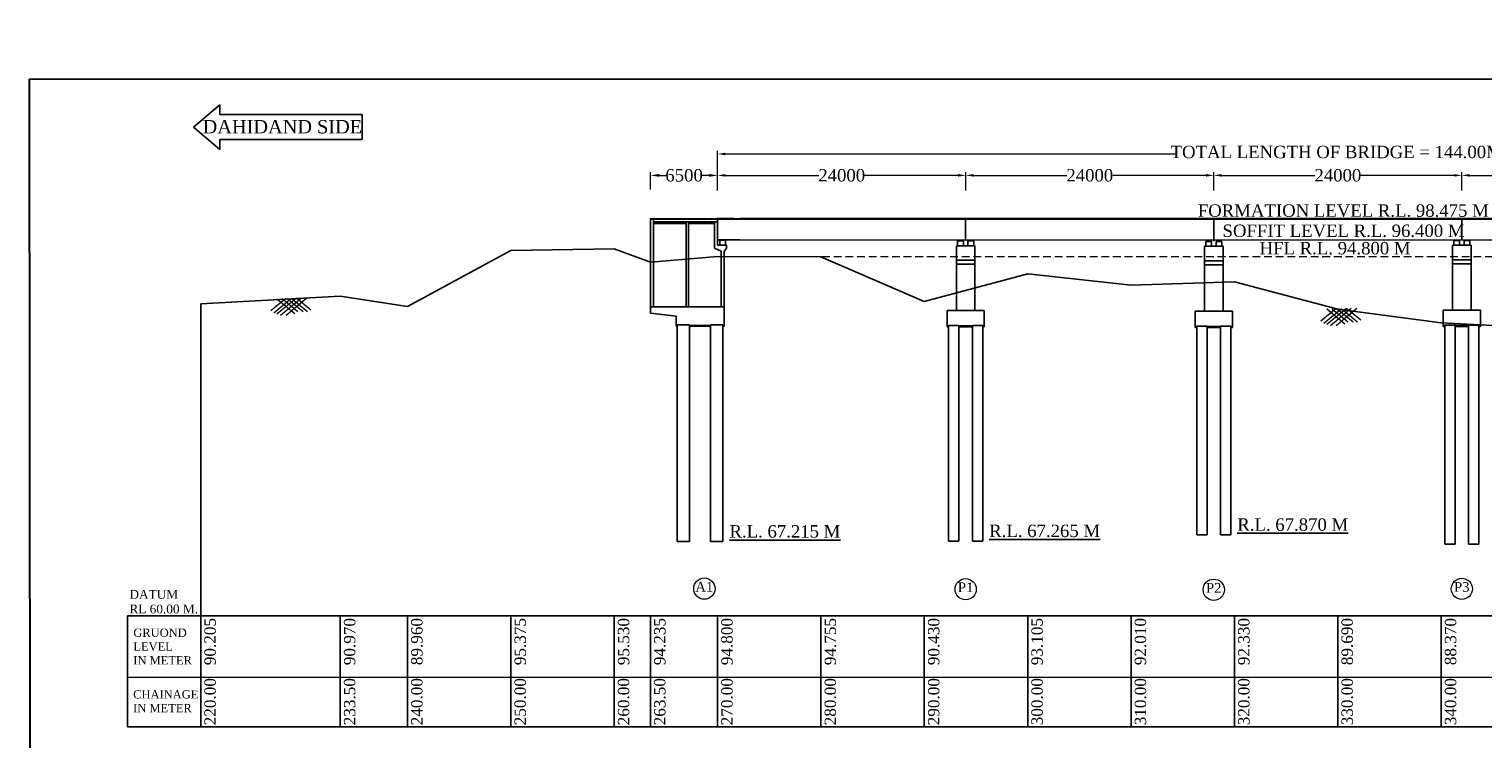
# Model space of a CAD drawing. Header units: millimetres. Extents: x 555781 to 21888299, y -694980 to 71431.
# Tile 8 of 10: x 21587880 to 21728523, y -210491 to -141803. Entities that reach past the tile are written whole.
import ezdxf

# ---------------------------------------------------------------- set-up
doc = ezdxf.new("R2010")
doc.units = ezdxf.units.MM
doc.header["$LTSCALE"] = 1000
doc.header["$MEASUREMENT"] = 0
doc.linetypes.add('DASHED', pattern=[0.75, 0.5, -0.25])
doc.linetypes.add('DASHED2', pattern=[0.375, 0.25, -0.125])
doc.layers.get('0').update_dxf_attribs({"color": 250})
for name, color, linetype in [('dimension', 71, 'Continuous'), ('GROUND_LVL', 114, 'Continuous'), ('plan', 12, 'Continuous'), ('reinforcement', 7, 'Continuous'), ('STRUCTURE', 7, 'Continuous'), ('text', 7, 'Continuous')]:
    doc.layers.add(name, color=color, linetype=linetype)
doc.layers.add('HFL Line', color=130, linetype='DASHED2', lineweight=13)
doc.styles.get("Standard").update_dxf_attribs({"font": 'times.ttf'})
doc.styles.add('style3', font='times.ttf')
doc.dimstyles.new('Abut-standard', dxfattribs={"dimtxt": 300, "dimasz": 200, "dimexe": 300, "dimexo": 50, "dimgap": 50, "dimtad": 0, "dimtih": 1, "dimtoh": 1, "dimdec": 0, "dimzin": 0, "dimdsep": 46, "dimtxsty": 'Standard', "dimblk": 'OBLIQUE', "dimcen": 0.09, "dimdle": 300, "dimclrd": 256, "dimclre": 256, "dimclrt": 256, "dimadec": 0, "dimazin": 0, "dimtp": 0.9995, "dimtm": 0.9995, "dimtfac": 1, "dimtdec": 0, "dimtix": 1, "dimtofl": 0, "dimtmove": 1, "dimatfit": 3, "dimfxl": 1, "dimtolj": 1, "dimtzin": 0, "dimlwd": 0, "dimlwe": 0, "dimarcsym": 0})

# ---------------------------------------------------------------- blocks, each defined once
blk = doc.blocks.new('*D240')
at = {"layer": 'Defpoints', "color": 0, "linetype": 'Continuous', "transparency": 16777216}
for p in [(21654492, -155959), (21647992, -157366), (21654492, -157366)]:
    blk.add_point(p, dxfattribs=at)
at = {"layer": 'dimension', "linetype": 'Continuous', "lineweight": 9, "transparency": 16777216}
for p, q in [((21647992, -157316), (21647992, -155659)), ((21654492, -157316), (21654492, -155659))]:
    blk.add_line(p, q, dxfattribs=at)
at = {"layer": 'dimension', "linetype": 'Continuous', "lineweight": 0, "transparency": 16777216}
for p, q in [((21648842, -155959), (21649490, -155959)), ((21653642, -155959), (21652994, -155959))]:
    blk.add_line(p, q, dxfattribs=at)
at = {"layer": 'dimension', "linetype": 'Continuous', "transparency": 16777216}
for points in [[(21648842, -155817), (21648842, -156101), (21647992, -155959)], [(21653642, -155817), (21653642, -156101), (21654492, -155959)]]:
    blk.add_solid(points, dxfattribs=at)
at = {"layer": 'dimension', "linetype": 'Continuous', "lineweight": 9, "transparency": 16777216, "insert": (21651242, -155959), "char_height": 900, "attachment_point": 5}
blk.add_mtext('\\A1;{\\H1.3333x;6500}', dxfattribs=at)
blk = doc.blocks.new('*D253')
at = {"layer": 'Defpoints', "color": 0, "linetype": 'Continuous', "transparency": 16777216}
for p in [(21798484, -153890), (21654492, -156009), (21798484, -155690)]:
    blk.add_point(p, dxfattribs=at)
at = {"layer": 'dimension', "linetype": 'Continuous', "lineweight": 9, "transparency": 16777216}
for p, q in [((21654492, -155959), (21654492, -153590)), ((21798484, -155640), (21798484, -153590))]:
    blk.add_line(p, q, dxfattribs=at)
at = {"layer": 'dimension', "linetype": 'Continuous', "lineweight": 0, "transparency": 16777216}
for p, q in [((21655242, -153890), (21698955, -153890)), ((21797734, -153890), (21754021, -153890))]:
    blk.add_line(p, q, dxfattribs=at)
at = {"layer": 'dimension', "linetype": 'Continuous', "transparency": 16777216}
for points in [[(21655242, -153765), (21655242, -154015), (21654492, -153890)], [(21797734, -153765), (21797734, -154015), (21798484, -153890)]]:
    blk.add_solid(points, dxfattribs=at)
at = {"layer": 'dimension', "linetype": 'Continuous', "lineweight": 9, "transparency": 16777216, "insert": (21726488, -153890), "char_height": 1050, "attachment_point": 5}
blk.add_mtext('\\A1;{\\H1.1429x;TOTAL LENGTH OF BRIDGE = 144.00M ( 06 SPAN OF 24.00 M EACH )}', dxfattribs=at)
blk = doc.blocks.new('*D260')
at = {"layer": 'Defpoints', "color": 0, "linetype": 'Continuous', "transparency": 16777216}
for p in [(21678492, -155959), (21654492, -157461), (21678492, -157250)]:
    blk.add_point(p, dxfattribs=at)
at = {"layer": 'dimension', "linetype": 'Continuous', "lineweight": 9, "transparency": 16777216}
for p, q in [((21654492, -157411), (21654492, -155659)), ((21678492, -157200), (21678492, -155659))]:
    blk.add_line(p, q, dxfattribs=at)
at = {"layer": 'dimension', "linetype": 'Continuous', "lineweight": 0, "transparency": 16777216}
for p, q in [((21655242, -155959), (21664278, -155959)), ((21677742, -155959), (21668706, -155959))]:
    blk.add_line(p, q, dxfattribs=at)
at = {"layer": 'dimension', "linetype": 'Continuous', "transparency": 16777216}
for points in [[(21655242, -155834), (21655242, -156084), (21654492, -155959)], [(21677742, -155834), (21677742, -156084), (21678492, -155959)]]:
    blk.add_solid(points, dxfattribs=at)
at = {"layer": 'dimension', "linetype": 'Continuous', "lineweight": 9, "transparency": 16777216, "insert": (21666492, -155959), "char_height": 975, "attachment_point": 5}
blk.add_mtext('\\A1;{\\H1.2308x;24000}', dxfattribs=at)
blk = doc.blocks.new('*D294')
at = {"layer": 'Defpoints', "color": 0, "linetype": 'Continuous', "transparency": 16777216}
for p in [(21702492, -155959), (21678492, -157461), (21702492, -157250)]:
    blk.add_point(p, dxfattribs=at)
at = {"layer": 'dimension', "linetype": 'Continuous', "lineweight": 9, "transparency": 16777216}
for p, q in [((21678492, -157411), (21678492, -155659)), ((21702492, -157200), (21702492, -155659))]:
    blk.add_line(p, q, dxfattribs=at)
at = {"layer": 'dimension', "linetype": 'Continuous', "lineweight": 0, "transparency": 16777216}
for p, q in [((21679242, -155959), (21688278, -155959)), ((21701742, -155959), (21692706, -155959))]:
    blk.add_line(p, q, dxfattribs=at)
at = {"layer": 'dimension', "linetype": 'Continuous', "transparency": 16777216}
for points in [[(21679242, -155834), (21679242, -156084), (21678492, -155959)], [(21701742, -155834), (21701742, -156084), (21702492, -155959)]]:
    blk.add_solid(points, dxfattribs=at)
at = {"layer": 'dimension', "linetype": 'Continuous', "lineweight": 9, "transparency": 16777216, "insert": (21690492, -155959), "char_height": 975, "attachment_point": 5}
blk.add_mtext('\\A1;{\\H1.2308x;24000}', dxfattribs=at)
blk = doc.blocks.new('*D295')
at = {"layer": 'Defpoints', "color": 0, "linetype": 'Continuous', "transparency": 16777216}
for p in [(21726492, -155959), (21702492, -157461), (21726492, -157250)]:
    blk.add_point(p, dxfattribs=at)
at = {"layer": 'dimension', "linetype": 'Continuous', "lineweight": 9, "transparency": 16777216}
for p, q in [((21702492, -157411), (21702492, -155659)), ((21726492, -157200), (21726492, -155659))]:
    blk.add_line(p, q, dxfattribs=at)
at = {"layer": 'dimension', "linetype": 'Continuous', "lineweight": 0, "transparency": 16777216}
for p, q in [((21703242, -155959), (21712278, -155959)), ((21725742, -155959), (21716706, -155959))]:
    blk.add_line(p, q, dxfattribs=at)
at = {"layer": 'dimension', "linetype": 'Continuous', "transparency": 16777216}
for points in [[(21703242, -155834), (21703242, -156084), (21702492, -155959)], [(21725742, -155834), (21725742, -156084), (21726492, -155959)]]:
    blk.add_solid(points, dxfattribs=at)
at = {"layer": 'dimension', "linetype": 'Continuous', "lineweight": 9, "transparency": 16777216, "insert": (21714492, -155959), "char_height": 975, "attachment_point": 5}
blk.add_mtext('\\A1;{\\H1.2308x;24000}', dxfattribs=at)
blk = doc.blocks.new('*D296')
at = {"layer": 'Defpoints', "color": 0, "linetype": 'Continuous', "transparency": 16777216}
for p in [(21750492, -155959), (21726492, -157461), (21750492, -157250)]:
    blk.add_point(p, dxfattribs=at)
at = {"layer": 'dimension', "linetype": 'Continuous', "lineweight": 9, "transparency": 16777216}
for p, q in [((21726492, -157411), (21726492, -155659)), ((21750492, -157200), (21750492, -155659))]:
    blk.add_line(p, q, dxfattribs=at)
at = {"layer": 'dimension', "linetype": 'Continuous', "lineweight": 0, "transparency": 16777216}
for p, q in [((21727242, -155959), (21736278, -155959)), ((21749742, -155959), (21740706, -155959))]:
    blk.add_line(p, q, dxfattribs=at)
at = {"layer": 'dimension', "linetype": 'Continuous', "transparency": 16777216}
for points in [[(21727242, -155834), (21727242, -156084), (21726492, -155959)], [(21749742, -155834), (21749742, -156084), (21750492, -155959)]]:
    blk.add_solid(points, dxfattribs=at)
at = {"layer": 'dimension', "linetype": 'Continuous', "lineweight": 9, "transparency": 16777216, "insert": (21738492, -155959), "char_height": 975, "attachment_point": 5}
blk.add_mtext('\\A1;{\\H1.2308x;24000}', dxfattribs=at)

msp = doc.modelspace()

# ---------------------------------------------------------------- hatches: boundary and pattern name
at = {"layer": 'plan', "linetype": 'Continuous'}
msp.add_hatch(color=0, dxfattribs=at).paths.add_polyline_path([(21654858.4, -162205.7), (21654858.4, -162244.7), (21655108.2, -162244.7), (21655108.2, -162205.7)])
at = {"layer": 'reinforcement', "linetype": 'Continuous'}
h = msp.add_hatch(dxfattribs=at)
h.set_pattern_fill('AR-SAND', color=0, scale=50)
h.set_pattern_definition([(37.5, (1785450.194, 555108.675), (-3.1496679, 96.34118845), [0, -76, 0, -85, 0, -81.25]), (7.5, (1785450.2, 555108.67), (88.4888353, 141.1073033), [0, -41, 0, -68.5, 0, -26.25]), (327.5, (1785388.69, 555108.675), (155.7070931, 0.28295268), [0, -25, 0, -90, 0, -117.5]), (317.5, (1785388.7, 555108.67), (150.3063302, 43.88377825), [0, -12.5, 0, -59, 0, -67.5])])
h.paths.add_polyline_path([(21651436.9, -160606.1), (21651436.9, -160456.2), (21648290.1, -160456.2), (21648290.1, -160606.1)])
h.paths.add_polyline_path([(21654184.1, -160606.1), (21654184.1, -160456.2), (21651686.8, -160456.2), (21651686.8, -160606.1)])
at = {"layer": 'STRUCTURE'}
for points in [[(21677858.9, -162267.2), (21677858.9, -162306.2), (21678108.9, -162306.2), (21678108.9, -162267.2)], [(21678858.9, -162267.2), (21678858.9, -162306.2), (21679108.9, -162306.2), (21679108.9, -162267.2)], [(21701858.8, -162324.1), (21701858.8, -162363.1), (21702108.8, -162363.1), (21702108.8, -162324.1)], [(21702858.8, -162324.1), (21702858.8, -162363.1), (21703108.8, -162363.1), (21703108.8, -162324.1)], [(21725859, -162231.6), (21725859, -162270.6), (21726109, -162270.6), (21726109, -162231.6)], [(21726859, -162231.6), (21726859, -162270.6), (21727109, -162270.6), (21727109, -162231.6)]]:
    msp.add_hatch(color=0, dxfattribs=at).paths.add_polyline_path(points)

# ---------------------------------------------------------------- linework, layer by layer
at = {"color": 0, "lineweight": 30, "ltscale": 10}
for q in [(21888298.5, -146626.3), (21588061.5, -323970.6)]:
    msp.add_line((21587879.5, -146637), q, dxfattribs=at)
at = {"color": 5}
for p, q in [((21606323.1, -149147.6), (21603801.1, -151285.1)), ((21606323.1, -150072.1), (21606323.1, -149147.6)), ((21606323.1, -149147.6), (21606323.1, -150072.1)), ((21620091.6, -150072.1), (21606323.1, -150072.1)), ((21620091.6, -150072.1), (21620091.6, -152495.8)), ((21603801.1, -151285.1), (21606323.1, -153452.7)), ((21620091.6, -152495.8), (21606323.1, -152495.8)), ((21606323.1, -152495.8), (21606323.1, -153452.7))]:
    msp.add_line(p, q, dxfattribs=at)
at = {"color": 0, "ltscale": 10}
for p, q in [((21597388, -209309.4), (21597388, -198574.6)), ((21597388, -209330.3), (21821697.5, -209330.3))]:
    msp.add_line(p, q, dxfattribs=at)
at = {"color": 0}
for p, q in [((21604484, -198606.4), (21604484, -209341.1)), ((21617984, -198606.4), (21617984, -209341.1)), ((21624484, -198606.4), (21624484, -209341.1)), ((21634484, -198606.4), (21634484, -209341.1)), ((21644484, -198606.4), (21644484, -209341.1)), ((21647984, -198606.4), (21647984, -209341.1)), ((21654484, -198606.4), (21654484, -209341.1)), ((21664484, -198606.4), (21664484, -209341.1)), ((21674484, -198606.4), (21674484, -209341.1)), ((21684484, -198606.4), (21684484, -209341.1)), ((21694484, -198606.4), (21694484, -209341.1)), ((21704484, -198606.4), (21704484, -209341.1)), ((21714484, -198606.4), (21714484, -209341.1)), ((21724484, -198606.4), (21724484, -209341.1)), ((21724484, -198606.4), (21724484, -209341.1)), ((21724484, -198606.4), (21724484, -209341.1)), ((21724484, -198606.4), (21724484, -209341.1))]:
    msp.add_line(p, q, dxfattribs=at)
at = {"color": 0, "lineweight": 13, "ltscale": 10}
msp.add_line((21597388, -204525.4), (21821697.5, -204525.4), dxfattribs=at)
at = {"color": 0, "lineweight": 13}
for centre in [(21653207.9, -195945.4), (21678483.9, -196002.2), (21702483.8, -196059.1), (21726484, -195966.7)]:
    msp.add_circle(centre, 1027.8, dxfattribs=at)
at = {"layer": 'GROUND_LVL', "color": 3, "lineweight": 9}
for p, q in [((21612717.4, -167882.1), (21611258.8, -169082.9)), ((21613278.8, -167874.8), (21611550.7, -169298.9)), ((21611849.7, -167893.7), (21613588.7, -169322.9)), ((21613748.8, -167845.7), (21611853.6, -169403.9)), ((21614217.1, -167863), (21612215.3, -169513.4)), ((21612375, -167886.6), (21613891.2, -169141.4)), ((21614757.1, -167856.4), (21612747.2, -169513.4)), ((21612856.1, -167880.3), (21614380.4, -169141.4)), ((21613357.6, -167935.7), (21614815.3, -169141.4)), ((21613789.8, -167836.2), (21615138.7, -168959.9)), ((21714292.5, -168874.5), (21712833.9, -170075.3)), ((21714853.8, -168867.2), (21713125.8, -170291.3)), ((21713424.7, -168886.1), (21715163.8, -170315.3)), ((21715323.9, -168838.1), (21713428.7, -170396.3)), ((21715792.2, -168855.4), (21713790.4, -170505.8)), ((21713950.1, -168879), (21715466.2, -170133.8)), ((21716332.2, -168848.8), (21714322.3, -170505.8)), ((21714431.2, -168872.7), (21715955.5, -170133.8)), ((21714932.7, -168928.1), (21716390.3, -170133.8)), ((21715364.9, -168828.6), (21716713.7, -169952.3))]:
    msp.add_line(p, q, dxfattribs=at)
at = {"layer": 'HFL Line', "linetype": 'DASHED2', "lineweight": 9, "ltscale": 3}
msp.add_line((21654484, -163806.4), (21794484, -163806.4), dxfattribs=at)
at = {"layer": 'plan', "color": 0, "linetype": 'Continuous'}
for p, q in [((21647990.3, -160765.3), (21647990.3, -160131.4)), ((21647990.3, -160206.3), (21654484, -160206.3)), ((21647990.3, -168678.2), (21647990.3, -160206.3)), ((21648290.1, -160206.3), (21648290.1, -160765.3)), ((21654484, -160131.4), (21654484, -160765.3)), ((21648290.1, -160456.2), (21654484, -160456.2)), ((21648290.1, -160606.1), (21648290.1, -168678.2)), ((21648290.1, -160606.1), (21651436.9, -160606.1)), ((21651436.9, -160456.2), (21651436.9, -160765.3)), ((21651436.9, -160606.1), (21651436.9, -168678.2)), ((21651686.8, -160456.4), (21651686.8, -160765.3)), ((21651686.8, -160606.1), (21651686.8, -168678.2)), ((21651686.8, -160606.1), (21654184.1, -160606.1)), ((21654184.1, -160456.2), (21654184.1, -160765.3)), ((21654184.1, -160606.1), (21654184.1, -163007.4)), ((21654484, -160456.2), (21654484, -162707.1)), ((21654833.6, -163306.7), (21654184.1, -163007.4)), ((21654484, -162707.1), (21655359.4, -162707.1)), ((21654708.4, -162244.7), (21655258.2, -162244.7)), ((21654708.4, -162244.7), (21654708.4, -162705.4)), ((21654858.4, -162244.7), (21654858.4, -162205.7)), ((21655108.2, -162205.7), (21654858.4, -162205.7)), ((21655108.2, -162244.7), (21655108.2, -162205.7)), ((21655359.4, -162992.4), (21655133.4, -163319.6)), ((21655458.2, -162205.7), (21655208.4, -162205.7)), ((21655258.2, -162244.7), (21655258.2, -162705.4)), ((21655359.4, -162992.4), (21655359.4, -162707.1)), ((21654833.6, -168678.2), (21654833.6, -163306.7)), ((21655133.4, -168678.2), (21655133.4, -163319.6)), ((21647990.3, -168678.2), (21647990.3, -167869.2)), ((21647990.3, -169277.6), (21647990.3, -168678.2)), ((21647990.3, -168678.2), (21655133.4, -168678.2)), ((21648290.1, -167869.2), (21648290.1, -168678.2)), ((21651436.9, -167869.2), (21651436.9, -168678.2)), ((21651686.8, -167869.2), (21651686.8, -168678.2)), ((21654833.6, -168678.2), (21654833.6, -167869.2)), ((21655133.4, -168678.2), (21655133.4, -167869.2)), ((21655133.4, -170551.3), (21655133.4, -168678.2)), ((21650487.8, -169577.3), (21647990.3, -169277.6)), ((21650487.8, -169577.3), (21650487.8, -170476.4)), ((21676683.9, -169033.3), (21680283.9, -169033.3)), ((21676683.9, -169033.3), (21676683.9, -170608.3)), ((21680283.9, -169033.3), (21680283.9, -170608.3)), ((21700683.9, -169090.2), (21704283.9, -169090.2)), ((21700683.9, -169090.2), (21700683.9, -170665.1)), ((21704283.9, -169090.2), (21704283.9, -170665.1)), ((21724684, -168997.8), (21728284, -168997.8)), ((21724684, -168997.8), (21724684, -170572.7)), ((21728284, -168997.8), (21728284, -170572.7)), ((21650562.7, -191391.4), (21650562.7, -170426.4)), ((21651761.5, -191391.4), (21651761.5, -170426.4)), ((21651761.5, -170476.4), (21652186.2, -170476.4)), ((21652186.2, -170476.4), (21652485.9, -170476.4)), ((21652485.9, -170476.4), (21653809.7, -170476.4)), ((21653809.7, -191391.4), (21653809.7, -170426.4)), ((21655008.5, -191391.4), (21655008.5, -170426.4)), ((21676683.9, -170533.2), (21676834, -170533.2)), ((21676834, -170483.2), (21676834, -170608.3)), ((21676834, -170608.3), (21676834, -191341.4)), ((21677834.1, -170483.2), (21677834.1, -170608.3)), ((21677834.1, -170533.2), (21679133.3, -170533.2)), ((21677834.1, -170608.3), (21677834.1, -191341.4)), ((21679133.3, -170483.2), (21679133.3, -170608.3)), ((21679133.3, -170608.3), (21679133.3, -191341.4)), ((21680133.9, -170483.2), (21680133.9, -170608.3)), ((21680133.9, -170533.2), (21680283.9, -170533.2)), ((21680133.9, -170608.3), (21680133.9, -191341.4)), ((21700683.9, -170590.1), (21700833.9, -170590.1)), ((21700833.9, -170540.1), (21700833.9, -170665.1)), ((21700833.9, -170665.1), (21700833.9, -190736.4)), ((21701834, -170540.1), (21701834, -170665.1)), ((21701834, -170590.1), (21703133.2, -170590.1)), ((21701834, -170665.1), (21701834, -190736.4)), ((21703133.2, -170540.1), (21703133.2, -170665.1)), ((21703133.2, -170665.1), (21703133.2, -190736.4)), ((21704133.8, -170540.1), (21704133.8, -170665.1)), ((21704133.8, -170590.1), (21704283.8, -170590.1)), ((21704133.8, -170665.1), (21704133.8, -190736.4)), ((21724684, -170497.7), (21724834, -170497.7)), ((21724834, -170447.7), (21724834, -170572.7)), ((21724834, -170572.7), (21724834, -191656.4)), ((21725834.1, -170447.7), (21725834.1, -170572.7)), ((21725834.1, -170497.7), (21727133.3, -170497.7)), ((21725834.1, -170572.7), (21725834.1, -191656.4)), ((21727133.3, -170447.7), (21727133.3, -170572.7)), ((21727133.3, -170572.7), (21727133.3, -191656.4)), ((21728133.9, -170447.7), (21728133.9, -170572.7)), ((21728133.9, -170497.7), (21728284, -170497.7)), ((21728133.9, -170572.7), (21728133.9, -191656.4)), ((21701834, -190736.4), (21700833.9, -190736.4)), ((21703133.2, -190736.4), (21704133.8, -190736.4)), ((21677834.1, -191341.4), (21676834, -191341.4)), ((21679133.3, -191341.4), (21680133.9, -191341.4)), ((21725834.1, -191656.4), (21724834, -191656.4)), ((21727133.3, -191656.4), (21728133.9, -191656.4))]:
    msp.add_line(p, q, dxfattribs=at)
at = {"layer": 'plan', "linetype": 'Continuous'}
for p, q in [((21654436.7, -160131.4), (21656065.8, -160131.4)), ((21654436.7, -160206.4), (21656065.8, -160206.4)), ((21654709, -162207.2), (21654959, -162207.2))]:
    msp.add_line(p, q, dxfattribs=at)
at = {"layer": 'plan', "color": 0, "linetype": 'Continuous', "lineweight": 5}
for p, q in [((21676683.9, -170608.3), (21676834, -170608.3)), ((21677834.1, -170608.3), (21679133.3, -170608.3)), ((21680133.9, -170608.3), (21680283.9, -170608.3)), ((21700683.9, -170665.1), (21700833.9, -170665.1)), ((21701834, -170665.1), (21703133.2, -170665.1)), ((21704133.8, -170665.1), (21704283.9, -170665.1)), ((21724684, -170572.7), (21724834.1, -170572.7)), ((21725834.1, -170572.7), (21727133.3, -170572.7)), ((21728133.9, -170572.7), (21728284, -170572.7))]:
    msp.add_line(p, q, dxfattribs=at)
at = {"layer": 'plan', "color": 0, "linetype": 'DASHED2', "ltscale": 50}
for p, q in [((21676834, -170483.2), (21677834.1, -170483.2)), ((21680133.9, -170483.2), (21679133.3, -170483.2)), ((21700833.9, -170540.1), (21701834, -170540.1)), ((21704133.8, -170540.1), (21703133.2, -170540.1)), ((21724834, -170447.7), (21725834.1, -170447.7)), ((21728133.9, -170447.7), (21727133.3, -170447.7))]:
    msp.add_line(p, q, dxfattribs=at)
at = {"layer": 'reinforcement', "color": 0, "linetype": 'Continuous'}
for p, q in [((21654484, -160206.4), (21654484, -160131.4)), ((21654484, -160765.3), (21654484, -160206.3)), ((21654484, -160206.3), (21656241.1, -160206.3)), ((21654484, -162707.1), (21654484, -160456.2)), ((21644484, -163076.4), (21634484, -163231.4)), ((21647984, -164371.4), (21644484, -163076.4)), ((21654484, -162206.3), (21656241.1, -162206.3)), ((21654834, -162206.3), (21656205.1, -162206.3)), ((21634484, -163231.4), (21624484, -168646.4)), ((21654484, -163806.4), (21647984, -164371.4)), ((21664484, -163851.4), (21654484, -163806.4)), ((21674484, -168176.4), (21664484, -163851.4)), ((21679383.9, -164163.9), (21677583.9, -164163.9)), ((21677583.9, -164163.9), (21677583.9, -164563.9)), ((21703383.8, -164220.8), (21701583.8, -164220.8)), ((21701583.8, -164220.8), (21701583.8, -164620.8)), ((21727384, -164128.4), (21725584, -164128.4)), ((21725584, -164128.4), (21725584, -164528.4)), ((21725584, -164528.4), (21727384, -164528.4)), ((21684484, -165501.4), (21674484, -168176.4)), ((21677583.9, -164563.9), (21679383.9, -164563.9)), ((21694484, -166596.4), (21684484, -165501.4)), ((21701583.8, -164620.8), (21703383.8, -164620.8)), ((21704484, -166276.4), (21694484, -166596.4)), ((21714484, -168916.4), (21704484, -166276.4)), ((21617984, -167636.4), (21604484, -168401.4)), ((21604484, -198606.4), (21604484, -168401.4)), ((21624484, -168646.4), (21617984, -167636.4)), ((21724484, -170236.4), (21714484, -168916.4)), ((21729484, -170476.4), (21724484, -170236.4)), ((21651761.5, -191391.4), (21650562.7, -191391.4)), ((21655008.5, -191391.4), (21653809.7, -191391.4)), ((21821697.5, -198606.4), (21597388, -198574.6))]:
    msp.add_line(p, q, dxfattribs=at)
at = {"layer": 'STRUCTURE', "color": 0}
for p, q in [((21677583.9, -162763.2), (21677583.9, -169033.3)), ((21677583.9, -162763.2), (21679383.9, -162763.2)), ((21677708.9, -162306.2), (21677708.9, -162763.2)), ((21677708.9, -162306.2), (21678258.9, -162306.2)), ((21677858.9, -162306.2), (21677858.9, -162267.2)), ((21677858.9, -162267.2), (21678108.9, -162267.2)), ((21678108.9, -162306.2), (21678108.9, -162267.2)), ((21678258.9, -162306.2), (21678258.9, -162763.2)), ((21678708.9, -162306.2), (21679258.9, -162306.2)), ((21678708.9, -162306.2), (21678708.9, -162763.2)), ((21678858.9, -162267.2), (21679108.9, -162267.2)), ((21678858.9, -162306.2), (21678858.9, -162267.2)), ((21679108.9, -162306.2), (21679108.9, -162267.2)), ((21679258.9, -162306.2), (21679258.9, -162763.2)), ((21679383.9, -162763.2), (21679383.9, -169033.3)), ((21701583.8, -162820.1), (21701583.8, -169090.2)), ((21701583.8, -162820.1), (21703383.8, -162820.1)), ((21701708.8, -162363.1), (21701708.8, -162820.1)), ((21701708.8, -162363.1), (21702258.8, -162363.1)), ((21701858.8, -162363.1), (21701858.8, -162324.1)), ((21701858.8, -162324.1), (21702108.8, -162324.1)), ((21702108.8, -162363.1), (21702108.8, -162324.1)), ((21702258.8, -162363.1), (21702258.8, -162820.1)), ((21702708.8, -162363.1), (21703258.8, -162363.1)), ((21702708.8, -162363.1), (21702708.8, -162820.1)), ((21702858.8, -162324.1), (21703108.8, -162324.1)), ((21702858.8, -162363.1), (21702858.8, -162324.1)), ((21703108.8, -162363.1), (21703108.8, -162324.1)), ((21703258.8, -162363.1), (21703258.8, -162820.1)), ((21703383.8, -162820.1), (21703383.8, -169090.2)), ((21725584, -162727.6), (21725584, -168997.8)), ((21725584, -162727.6), (21727384, -162727.6)), ((21725709, -162270.6), (21725709, -162727.6)), ((21725709, -162270.6), (21726259, -162270.6)), ((21725859, -162270.6), (21725859, -162231.6)), ((21725859, -162231.6), (21726109, -162231.6)), ((21726109, -162270.6), (21726109, -162231.6)), ((21726259, -162270.6), (21726259, -162727.6)), ((21726709, -162270.6), (21727259, -162270.6)), ((21726709, -162270.6), (21726709, -162727.6)), ((21726859, -162231.6), (21727109, -162231.6)), ((21726859, -162270.6), (21726859, -162231.6)), ((21727109, -162270.6), (21727109, -162231.6)), ((21727259, -162270.6), (21727259, -162727.6)), ((21727384, -162727.6), (21727384, -168997.8)), ((21677583.9, -168450.7), (21677583.9, -169033.3)), ((21679383.9, -168450.7), (21679383.9, -169033.3)), ((21701583.8, -168507.6), (21701583.8, -169090.2)), ((21703383.8, -168507.6), (21703383.8, -169090.2)), ((21725584, -168415.2), (21725584, -168997.8)), ((21727384, -168415.2), (21727384, -168997.8))]:
    msp.add_line(p, q, dxfattribs=at)
at = {"layer": 'text', "color": 0, "lineweight": 0}
for p, q in [((21647990.3, -160131.4), (21656241.1, -160131.4)), ((21804977.6, -160162.4), (21656652.3, -160131.4))]:
    msp.add_line(p, q, dxfattribs=at)
at = {"layer": 'text', "color": 0, "lineweight": 9}
msp.add_line((21654834, -160131.4), (21656652.3, -160131.4), dxfattribs=at)
msp.add_line((21654834, -160131.4), (21656652.3, -160131.4), dxfattribs=at)
at = {"layer": 'text', "color": 0}
for p, q in [((21654834, -160206.4), (21796315.7, -160237.4)), ((21654834, -160206.4), (21796315.7, -160237.4)), ((21678483.9, -162263.2), (21678483.9, -160188.2)), ((21702483.8, -162320.1), (21702483.8, -160245.1)), ((21726484, -162227.6), (21726484, -160152.7)), ((21654834, -162206.3), (21656652.3, -162206.3)), ((21654834, -162206.3), (21656652.3, -162206.3)), ((21798133.9, -162237.3), (21656652.3, -162206.3)), ((21650487.8, -170476.4), (21650487.8, -170551.3)), ((21650487.8, -170478.1), (21650562.7, -170478.1)), ((21650487.8, -170551.3), (21650562.7, -170551.3)), ((21651761.5, -170551.3), (21652186.2, -170551.3)), ((21652186.2, -170551.3), (21652485.9, -170551.3)), ((21652485.9, -170551.3), (21653809.7, -170551.3)), ((21655008.5, -170476.4), (21655133.4, -170476.4)), ((21655008.5, -170551.3), (21655133.4, -170551.3))]:
    msp.add_line(p, q, dxfattribs=at)
at = {"layer": 'text', "color": 0, "linetype": 'DASHED', "ltscale": 300}
for p, q in [((21651761.5, -170426.4), (21650562.7, -170426.4)), ((21655008.5, -170426.4), (21653809.7, -170426.4))]:
    msp.add_line(p, q, dxfattribs=at)
at = {"layer": 'text', "color": 0}
msp.add_arc((21653885.2, -160131.6), 0.25, 90, 180, dxfattribs=at)

# ---------------------------------------------------------------- texts
at = {"color": 5, "insert": (21612386.8, -150600.1), "char_height": 1300, "width": 36445.02, "attachment_point": 2}
msp.add_mtext('{\\C256;DAHIDAND SIDE}', dxfattribs=at)
at = {"color": 0, "lineweight": 13, "char_height": 942, "width": 2102.096, "attachment_point": 2}
for s, insert in [('A1', (21653202, -195290.8)), ('P1', (21678478, -195347.7)), ('P2', (21702477.9, -195404.5)), ('P3', (21726478.1, -195312.1))]:
    msp.add_mtext(s, dxfattribs=dict(at, insert=insert))
at = {"color": 0, "attachment_point": 1}
for s, insert, char_height, width in [('DATUM\\PRL 60.00 M.', (21597587.3, -196076.9), 850, 10925.144), ('GRUOND LEVEL \\PIN METER', (21597964.6, -199815.3), 800, 7358.707), ('CHAINAGE\\PIN METER', (21597948.1, -205774.8), 800, 6937.539)]:
    msp.add_mtext(s, dxfattribs=dict(at, insert=insert, char_height=char_height, width=width))
at = {"color": 0, "char_height": 500, "width": 10755.053, "attachment_point": 1, "rotation": 90}
for s, insert in [(' {\\H2.2x;220.00   90.205}', (21604839.8, -209363.4)), (' {\\H2.2x;233.50   90.970}', (21618339.8, -209363.4)), (' {\\H2.2x;240.00   89.960}', (21624839.8, -209363.4)), (' {\\H2.2x;250.00   95.375}', (21634839.8, -209363.4)), (' {\\H2.2x;260.00   95.530}', (21644839.8, -209363.4)), (' {\\H2.2x;263.50   94.235}', (21648339.8, -209363.4)), (' {\\H2.2x;270.00   94.800}', (21654839.8, -209363.4)), (' {\\H2.2x;280.00   94.755}', (21664839.8, -209363.4)), (' {\\H2.2x;290.00   90.430}', (21674839.8, -209363.4)), (' {\\H2.2x;300.00   93.105}', (21684839.8, -209363.4)), (' {\\H2.2x;310.00   92.010}', (21694839.8, -209363.4)), (' {\\H2.2x;320.00   92.330}', (21704839.8, -209363.4)), (' {\\H2.2x;330.00   89.690}', (21714839.8, -209363.4)), (' {\\H2.2x;340.00   88.370}', (21724839.8, -209363.4))]:
    msp.add_mtext(s, dxfattribs=dict(at, insert=insert))
at = {"layer": 'text', "color": 0, "style": 'style3'}
for s, p in [('SOFFIT LEVEL R.L. 96.400 M', (21703331.6, -161918.9)), ('HFL R.L. 94.800 M', (21706919.7, -163603.8))]:
    msp.add_text(s, height=1200, dxfattribs=at).set_placement(p)
at = {"layer": 'text', "color": 0, "char_height": 1200}
for s, insert, width, attachment_point in [('FORMATION LEVEL R.L. 98.475 M', (21715014.2, -158765.6), 27487.415, 2), ('{\\LR.L. 67.215 M}', (21655636, -189806.5), 12890.515, 1), ('{\\LR.L. 67.265 M}', (21680761.3, -189756.5), 12890.515, 1), ('{\\LR.L. 67.870 M}', (21704761.3, -189151.5), 12890.515, 1)]:
    msp.add_mtext(s, dxfattribs=dict(at, insert=insert, width=width, attachment_point=attachment_point))

# ---------------------------------------------------------------- dimensions: what is measured, and where the dimension line sits
at = {"layer": 'dimension', "color": 0, "linetype": 'Continuous', "lineweight": 9}
for base, p1, p2, text, override, picture, middle in [((21798484, -153890.1), (21654492, -156008.8), (21798484, -155689.9), '{\\H1.1429x;TOTAL LENGTH OF BRIDGE = 144.00M ( 06 SPAN OF 24.00 M EACH )}', {"dimtxt": 1050, "dimasz": 750, "dimsah": 1, "dimlwe": 9}, '*D253', (21726488, -153890.1)), ((21678492, -155958.8), (21654492, -157460.6), (21678492, -157250.4), '{\\H1.2308x;24000}', {"dimtxt": 975, "dimasz": 750, "dimsah": 1, "dimlwe": 9}, '*D260', (21666492, -155958.8)), ((21702492, -155958.8), (21678492, -157460.6), (21702492, -157250.4), '{\\H1.2308x;24000}', {"dimtxt": 975, "dimasz": 750, "dimsah": 1, "dimlwe": 9}, '*D294', (21690492, -155958.8)), ((21726492, -155958.8), (21702492, -157460.6), (21726492, -157250.4), '{\\H1.2308x;24000}', {"dimtxt": 975, "dimasz": 750, "dimsah": 1, "dimlwe": 9}, '*D295', (21714492, -155958.8)), ((21750492, -155958.8), (21726492, -157460.6), (21750492, -157250.4), '{\\H1.2308x;24000}', {"dimtxt": 975, "dimasz": 750, "dimsah": 1, "dimlwe": 9}, '*D296', (21738492, -155958.8))]:
    dim = msp.add_linear_dim(base=base, p1=p1, p2=p2, text=text, dimstyle='Abut-standard', override=override, dxfattribs=at)
    dim.commit()
    dim.dimension.update_dxf_attribs({"geometry": picture, "text_midpoint": middle})
at = {"layer": 'dimension', "linetype": 'Continuous', "lineweight": 9}
dim = msp.add_linear_dim(base=(21654492, -155958.8), p1=(21647992, -157365.7), p2=(21654492, -157365.9), text='{\\H1.3333x;<>}', dimstyle='Abut-standard', override={"dimtxt": 900, "dimasz": 850, "dimsah": 1, "dimlwe": 9}, dxfattribs=at)
dim.commit()
dim.dimension.update_dxf_attribs({"geometry": '*D240', "text_midpoint": (21651242, -155958.8)})

doc.saveas('drawing.dxf')
